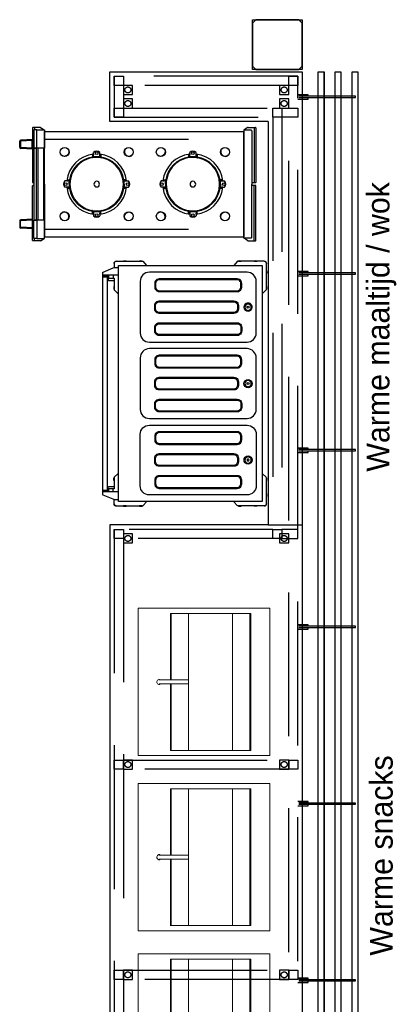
# Model space of a CAD drawing. Header units: millimetres. Extents: x -110 to 230337154, y -20 to 1103899040.
# Tile 39 of 58: x 115183868 to 115185549, y 551931126 to 551935472. Entities that reach past the tile are written whole.
import ezdxf

# ---------------------------------------------------------------- set-up
doc = ezdxf.new("R2010")
doc.units = ezdxf.units.MM
doc.header["$LTSCALE"] = 50
doc.linetypes.add('DASHED', pattern=[19.05, 12.7, -6.35])
doc.layers.get('0').update_dxf_attribs({"lineweight": 5})
for name, color, linetype in [('2D APPARATUUR', 7, 'Continuous'), ('2D APPARATUUR BOVENBOUW WARM', 1, 'Continuous'), ('2D APPARATUUR ONDERBOUW', 40, 'DASHED'), ('ONDERLEGGER BOUWKUNDIG', 7, 'Continuous'), ('ONDERLEGGER Text', 7, 'Continuous')]:
    doc.layers.add(name, color=color, linetype=linetype)
doc.styles.add('HTC', font='GOTHIC.TTF', dxfattribs={"height": 150})

# ---------------------------------------------------------------- blocks, each defined once
blk = doc.blocks.new('WHPL 21 GN M')
at = {"layer": '2D APPARATUUR BOVENBOUW WARM', "color": 251, "lineweight": 18, "true_color": 0x636466}
blk.add_lwpolyline([(644, -110.9), (644, -692.1), (-6.9, -692.1), (-6.9, -110.9)], close=True, dxfattribs=at)
for points in [[(616.4, -550.5), (620.8, -550.5), (620.8, -195.6), (16.4, -195.6), (16.4, -550.5), (309.5, -550.5)], [(16.4, -199.8), (620.8, -199.8)], [(16.4, -276), (620.8, -276)], [(621.2, -470.1), (16.4, -470.1)], [(309.5, -600.2), (309.5, -470.1)], [(327.5, -470.1), (327.5, -600.2)], [(616.4, -470.1), (620.8, -470.1)], [(621.2, -546.3), (327.5, -546.3)], [(327.5, -550.5), (621.2, -550.5)], [(616.4, -546.3), (620.8, -546.3)], [(327.5, -593.9), (329.6, -598.1), (329.6, -601.3), (326.4, -607.6), (321.1, -610.8), (316.9, -610.8), (310.5, -607.6), (307.4, -601.3), (307.4, -598.1), (309.5, -593.9)]]:
    blk.add_lwpolyline(points, dxfattribs=at)
at = {"layer": '2D APPARATUUR BOVENBOUW WARM', "lineweight": 18}
blk.add_lwpolyline([(309.5, -546.3), (16.4, -546.3)], dxfattribs=at)
blk = doc.blocks.new('DFR 2 X 240 ONVERWARMD')
at = {"layer": '2D APPARATUUR', "color": 251, "true_color": 0x636466}
for p, q in [((34.3, 1), (2, 1)), ((8.1, 1), (8.1, -243)), ((35.4, 0.7), (52.1, -9.9)), ((950.6, 0.7), (935.6, -8.9)), ((951.7, 1), (984, 1)), ((977.9, 1), (977.9, -8.9)), ((0, -1), (0, -241)), ((18, -13), (18, -249)), ((18, -24.5), (18, -242)), ((20, -11), (51, -11)), ((53, -11.6), (53, -20.5)), ((53, -13), (53, -249)), ((933, -16), (53, -16)), ((53, -249), (53, -16)), ((933, -11.6), (933, -20.5)), ((933, -249), (933, -16)), ((986, -1), (986, -241)), ((986, -51.4), (1038.3, -54.6)), ((987.9, -94.2), (987.9, -51.6)), ((987.9, -55.6), (1038.1, -58.6)), ((1039, -59.6), (1039, -86.2)), ((1043, -86.2), (1043, -59.6)), ((259, -117.4), (259, -129)), ((259, -129), (259, -132.5)), ((260.5, -117.2), (260.5, -128.8)), ((260.5, -128.8), (260.5, -132.3)), ((262.5, -116.9), (262.5, -120.3)), ((264, -120.3), (262.5, -120.3)), ((263, -127.8), (263, -128.5)), ((278, -127.8), (263, -127.8)), ((263, -128.5), (263, -132)), ((264, -128.1), (264, -108.8)), ((264, -116.6), (264, -120.3)), ((264, -116.6), (264, -120.3)), ((292, -128.1), (264, -128.1)), ((278, -127.8), (293, -127.8)), ((292, -128.1), (292, -108.8)), ((292, -116.6), (292, -120.3)), ((292, -116.6), (292, -120.3)), ((292, -120.3), (293.5, -120.3)), ((293, -127.8), (293, -128.5)), ((293, -128.5), (293, -132)), ((293.5, -116.9), (293.5, -120.3)), ((295.5, -117.2), (295.5, -128.8)), ((295.5, -128.8), (295.5, -132.3)), ((297, -117.4), (297, -129)), ((297, -129), (297, -132.5)), ((684, -117.4), (684, -129)), ((684, -129), (684, -132.5)), ((685.5, -117.2), (685.5, -128.8)), ((685.5, -128.8), (685.5, -132.3)), ((687.5, -116.9), (687.5, -120.3)), ((689, -120.3), (687.5, -120.3)), ((688, -127.8), (688, -128.5)), ((703, -127.8), (688, -127.8)), ((688, -128.5), (688, -132)), ((689, -128.1), (689, -108.8)), ((689, -116.6), (689, -120.3)), ((689, -116.6), (689, -120.3)), ((717, -128.1), (689, -128.1)), ((703, -127.8), (718, -127.8)), ((717, -128.1), (717, -108.8)), ((717, -116.6), (717, -120.3)), ((717, -116.6), (717, -120.3)), ((717, -120.3), (718.5, -120.3)), ((718, -127.8), (718, -128.5)), ((718, -128.5), (718, -132)), ((718.5, -116.9), (718.5, -120.3)), ((720.5, -117.2), (720.5, -128.8)), ((720.5, -128.8), (720.5, -132.3)), ((722, -117.4), (722, -129)), ((722, -129), (722, -132.5)), ((933, -90), (980.9, -90)), ((938, -408), (938, -90)), ((963, -408), (963, -90)), ((969.9, -408), (969.9, -90)), ((980.9, -408), (980.9, -90)), ((986, -94.3), (1038.3, -91.2)), ((987.9, -90.2), (1038.1, -87.2)), ((254.8, -131.8), (254.8, -133.3)), ((257.8, -131.8), (254.8, -131.8)), ((257.8, -131.8), (257.8, -132.7)), ((259, -132.3), (257.8, -132.3)), ((261.5, -131), (260.5, -131)), ((261.5, -131), (261.5, -132.2)), ((294.5, -131), (294.5, -132.2)), ((294.5, -131), (295.5, -131)), ((297, -132.3), (298.2, -132.3)), ((298.2, -131.8), (298.2, -132.7)), ((298.2, -131.8), (301.2, -131.8)), ((301.2, -131.8), (301.2, -133.3)), ((682.8, -131.8), (679.8, -131.8)), ((679.8, -131.8), (679.8, -133.3)), ((682.8, -131.8), (682.8, -132.7)), ((684, -132.3), (682.8, -132.3)), ((686.5, -131), (685.5, -131)), ((686.5, -131), (686.5, -132.2)), ((719.5, -131), (719.5, -132.2)), ((719.5, -131), (720.5, -131)), ((722, -132.3), (723.2, -132.3)), ((723.2, -131.8), (726.2, -131.8)), ((723.2, -131.8), (723.2, -132.7)), ((726.2, -131.8), (726.2, -133.3)), ((0, -497), (0, -257)), ((2, -243), (17, -243)), ((2, -255), (17, -255)), ((8.1, -499), (8.1, -255)), ((18, -485), (18, -249)), ((18, -473.5), (18, -256)), ((53, -485), (53, -249)), ((53, -249), (53, -482)), ((157.1, -235), (137.8, -235)), ((145.6, -235), (149.2, -235)), ((145.9, -233.5), (149.2, -233.5)), ((146.2, -231.5), (157.8, -231.5)), ((146.4, -230), (158, -230)), ((149.2, -235), (149.2, -233.5)), ((156.7, -234), (157.5, -234)), ((156.7, -249), (156.7, -234)), ((156.7, -249), (156.7, -264)), ((157.1, -235), (157.1, -263)), ((157.5, -234), (161, -234)), ((157.8, -231.5), (161.3, -231.5)), ((158, -230), (161.5, -230)), ((160, -232.5), (160, -231.5)), ((160, -232.5), (161.2, -232.5)), ((160.7, -225.8), (162.3, -225.8)), ((160.7, -228.8), (160.7, -225.8)), ((160.7, -228.8), (161.7, -228.8)), ((161.2, -230), (161.2, -228.8)), ((395.2, -225.8), (393.7, -225.8)), ((395.2, -228.8), (394.3, -228.8)), ((398, -230), (394.5, -230)), ((394.7, -230), (394.7, -228.8)), ((398.2, -231.5), (394.7, -231.5)), ((396, -232.5), (394.8, -232.5)), ((398.5, -234), (395, -234)), ((395.2, -228.8), (395.2, -225.8)), ((396, -232.5), (396, -231.5)), ((409.6, -230), (398, -230)), ((409.8, -231.5), (398.2, -231.5)), ((399.2, -234), (398.5, -234)), ((398.9, -235), (418.2, -235)), ((398.9, -263), (398.9, -235)), ((399.2, -249), (399.2, -234)), ((399.2, -249), (399.2, -264)), ((406.7, -235), (406.7, -233.5)), ((410.1, -233.5), (406.7, -233.5)), ((410.4, -235), (406.7, -235)), ((410.4, -235), (406.7, -235)), ((582.1, -235), (562.8, -235)), ((570.6, -235), (574.2, -235)), ((570.9, -233.5), (574.2, -233.5)), ((571.2, -231.5), (582.8, -231.5)), ((571.4, -230), (583, -230)), ((574.2, -235), (574.2, -233.5)), ((581.7, -234), (582.5, -234)), ((581.7, -249), (581.7, -234)), ((581.7, -249), (581.7, -264)), ((582.1, -235), (582.1, -263)), ((582.5, -234), (586, -234)), ((582.8, -231.5), (586.3, -231.5)), ((583, -230), (586.5, -230)), ((585, -232.5), (585, -231.5)), ((585, -232.5), (586.2, -232.5)), ((585.7, -228.8), (585.7, -225.8)), ((585.7, -225.8), (587.3, -225.8)), ((585.7, -228.8), (586.7, -228.8)), ((586.2, -230), (586.2, -228.8)), ((820.2, -225.8), (818.7, -225.8)), ((820.2, -228.8), (819.3, -228.8)), ((823, -230), (819.5, -230)), ((819.7, -230), (819.7, -228.8)), ((823.2, -231.5), (819.7, -231.5)), ((821, -232.5), (819.8, -232.5)), ((823.5, -234), (820, -234)), ((820.2, -228.8), (820.2, -225.8)), ((821, -232.5), (821, -231.5)), ((834.6, -230), (823, -230)), ((834.8, -231.5), (823.2, -231.5)), ((824.2, -234), (823.5, -234)), ((823.9, -235), (843.2, -235)), ((823.9, -263), (823.9, -235)), ((824.2, -249), (824.2, -234)), ((824.2, -249), (824.2, -264)), ((835.1, -233.5), (831.7, -233.5)), ((831.7, -235), (831.7, -233.5)), ((835.4, -235), (831.7, -235)), ((835.4, -235), (831.7, -235)), ((933, -249), (933, -482)), ((984, -243), (980.9, -243)), ((984, -255), (980.9, -255)), ((986, -497), (986, -257)), ((157.1, -263), (137.8, -263)), ((145.6, -263), (149.2, -263)), ((145.9, -264.5), (149.2, -264.5)), ((146.2, -266.5), (157.8, -266.5)), ((146.4, -268), (158, -268)), ((149.2, -263), (149.2, -264.5)), ((156.7, -264), (157.5, -264)), ((157.5, -264), (161, -264)), ((157.8, -266.5), (161.3, -266.5)), ((158, -268), (161.5, -268)), ((160, -265.5), (161.2, -265.5)), ((160, -265.5), (160, -266.5)), ((160.7, -269.2), (160.7, -272.2)), ((160.7, -269.2), (161.7, -269.2)), ((160.7, -272.2), (162.3, -272.2)), ((161.2, -268), (161.2, -269.2)), ((395.2, -272.2), (393.7, -272.2)), ((395.2, -269.2), (394.3, -269.2)), ((398, -268), (394.5, -268)), ((398.2, -266.5), (394.7, -266.5)), ((394.7, -268), (394.7, -269.2)), ((396, -265.5), (394.8, -265.5)), ((398.5, -264), (395, -264)), ((395.2, -269.2), (395.2, -272.2)), ((396, -265.5), (396, -266.5)), ((409.6, -268), (398, -268)), ((409.8, -266.5), (398.2, -266.5)), ((399.2, -264), (398.5, -264)), ((398.9, -263), (418.2, -263)), ((410.4, -263), (406.7, -263)), ((410.4, -263), (406.7, -263)), ((406.7, -263), (406.7, -264.5)), ((410.1, -264.5), (406.7, -264.5)), ((582.1, -263), (562.8, -263)), ((570.6, -263), (574.2, -263)), ((570.9, -264.5), (574.2, -264.5)), ((571.2, -266.5), (582.8, -266.5)), ((571.4, -268), (583, -268)), ((574.2, -263), (574.2, -264.5)), ((581.7, -264), (582.5, -264)), ((582.5, -264), (586, -264)), ((582.8, -266.5), (586.3, -266.5)), ((583, -268), (586.5, -268)), ((585, -265.5), (586.2, -265.5)), ((585, -265.5), (585, -266.5)), ((585.7, -269.2), (586.7, -269.2)), ((585.7, -269.2), (585.7, -272.2)), ((585.7, -272.2), (587.3, -272.2)), ((586.2, -268), (586.2, -269.2)), ((820.2, -272.2), (818.7, -272.2)), ((820.2, -269.2), (819.3, -269.2)), ((823, -268), (819.5, -268)), ((823.2, -266.5), (819.7, -266.5)), ((819.7, -268), (819.7, -269.2)), ((821, -265.5), (819.8, -265.5)), ((823.5, -264), (820, -264)), ((820.2, -269.2), (820.2, -272.2)), ((821, -265.5), (821, -266.5)), ((834.6, -268), (823, -268)), ((834.8, -266.5), (823.2, -266.5)), ((824.2, -264), (823.5, -264)), ((823.9, -263), (843.2, -263)), ((831.7, -263), (831.7, -264.5)), ((835.4, -263), (831.7, -263)), ((835.4, -263), (831.7, -263)), ((835.1, -264.5), (831.7, -264.5)), ((254.8, -366.3), (254.8, -364.7)), ((257.8, -366.3), (254.8, -366.3)), ((257.8, -366.3), (257.8, -365.3)), ((259, -365.8), (257.8, -365.8)), ((259, -369), (259, -365.5)), ((259, -380.6), (259, -369)), ((260.5, -369.2), (260.5, -365.7)), ((261.5, -367), (260.5, -367)), ((260.5, -380.8), (260.5, -369.2)), ((261.5, -367), (261.5, -365.8)), ((264, -377.8), (262.5, -377.8)), ((262.5, -381.1), (262.5, -377.8)), ((263, -369.5), (263, -366)), ((263, -370.3), (263, -369.5)), ((278, -370.3), (263, -370.3)), ((264, -369.9), (264, -389.2)), ((264, -369.9), (292, -369.9)), ((264, -381.4), (264, -377.8)), ((264, -381.4), (264, -377.8)), ((278, -370.3), (293, -370.3)), ((292, -369.9), (292, -389.2)), ((292, -381.4), (292, -377.8)), ((292, -377.8), (293.5, -377.8)), ((292, -381.4), (292, -377.8)), ((293, -369.5), (293, -366)), ((293, -370.3), (293, -369.5)), ((293.5, -381.1), (293.5, -377.8)), ((294.5, -367), (294.5, -365.8)), ((294.5, -367), (295.5, -367)), ((295.5, -369.2), (295.5, -365.7)), ((295.5, -380.8), (295.5, -369.2)), ((297, -369), (297, -365.5)), ((297, -365.8), (298.2, -365.8)), ((297, -380.6), (297, -369)), ((298.2, -366.3), (298.2, -365.3)), ((298.2, -366.3), (301.2, -366.3)), ((301.2, -366.3), (301.2, -364.7)), ((679.8, -366.3), (679.8, -364.7)), ((682.8, -366.3), (679.8, -366.3)), ((682.8, -366.3), (682.8, -365.3)), ((684, -365.8), (682.8, -365.8)), ((684, -369), (684, -365.5)), ((684, -380.6), (684, -369)), ((685.5, -369.2), (685.5, -365.7)), ((686.5, -367), (685.5, -367)), ((685.5, -380.8), (685.5, -369.2)), ((686.5, -367), (686.5, -365.8)), ((687.5, -381.1), (687.5, -377.8)), ((689, -377.8), (687.5, -377.8)), ((688, -369.5), (688, -366)), ((688, -370.3), (688, -369.5)), ((703, -370.3), (688, -370.3)), ((689, -369.9), (689, -389.2)), ((689, -369.9), (717, -369.9)), ((689, -381.4), (689, -377.8)), ((689, -381.4), (689, -377.8)), ((703, -370.3), (718, -370.3)), ((717, -369.9), (717, -389.2)), ((717, -381.4), (717, -377.8)), ((717, -377.8), (718.5, -377.8)), ((717, -381.4), (717, -377.8)), ((718, -369.5), (718, -366)), ((718, -370.3), (718, -369.5)), ((718.5, -381.1), (718.5, -377.8)), ((719.5, -367), (719.5, -365.8)), ((719.5, -367), (720.5, -367)), ((720.5, -369.2), (720.5, -365.7)), ((720.5, -380.8), (720.5, -369.2)), ((722, -369), (722, -365.5)), ((722, -365.8), (723.2, -365.8)), ((722, -380.6), (722, -369)), ((723.2, -366.3), (723.2, -365.3)), ((723.2, -366.3), (726.2, -366.3)), ((726.2, -366.3), (726.2, -364.7)), ((933, -408), (980.9, -408)), ((986, -403.7), (1038.3, -406.8)), ((987.9, -403.8), (987.9, -446.4)), ((987.9, -407.8), (1038.1, -410.8)), ((1039, -438.4), (1039, -411.8)), ((1043, -411.8), (1043, -438.4)), ((53, -486.4), (53, -477.5)), ((986, -446.6), (1038.3, -443.4)), ((987.9, -442.4), (1038.1, -439.4)), ((34.3, -499), (2, -499)), ((20, -487), (51, -487)), ((35.4, -498.7), (52.1, -488.1)), ((933, -482), (53, -482)), ((950.6, -498.7), (935.6, -489.2)), ((951.7, -499), (984, -499)), ((977.9, -499), (977.9, -489.2))]:
    blk.add_line(p, q, dxfattribs=at)
for points in [[(968, -8.9), (933, -8.9), (933, -90), (968, -90)], [(968, -489.2), (933, -489.2), (933, -408), (968, -408)]]:
    blk.add_lwpolyline(points, close=True, dxfattribs=at)
for points in [[(968, -8.9), (980.9, -8.9), (980.9, -90), (968, -90)], [(968, -489.2), (980.9, -489.2), (980.9, -408), (968, -408)]]:
    blk.add_lwpolyline(points, dxfattribs=at)
for points in [[(150.5, -93.2, -0.110196), (154.1, -99, -0.102594), (155.2, -106.2, -0.093403), (153.4, -113.4, -0.087802), (148.8, -119.8, -0.087802), (142.4, -124.4, -0.093403), (135.2, -126.2, -0.102594), (128, -125.1, -0.110196), (122.2, -121.5, -0.110196)], [(405.5, -93.2, 0.110196), (401.9, -99, 0.102594), (400.8, -106.2, 0.093403), (402.6, -113.4, 0.087802), (407.2, -119.8, 0.087802), (413.6, -124.4, 0.093403), (420.8, -126.2, 0.102594), (428, -125.1, 0.110196), (433.8, -121.5, 0.110196)], [(575.5, -93.2, -0.110196), (579.1, -99, -0.102594), (580.2, -106.2, -0.093403), (578.4, -113.4, -0.087802), (573.8, -119.8, -0.087802), (567.4, -124.4, -0.093403), (560.2, -126.2, -0.102594), (553, -125.1, -0.110196), (547.2, -121.5, -0.110196)], [(830.5, -93.2, 0.110196), (826.9, -99, 0.102594), (825.8, -106.2, 0.093403), (827.6, -113.4, 0.087802), (832.2, -119.8, 0.087802), (838.6, -124.4, 0.093403), (845.8, -126.2, 0.102594), (853, -125.1, 0.110196), (858.8, -121.5, 0.110196)], [(150.5, -404.8, 0.110196), (154.1, -399, 0.102594), (155.2, -391.8, 0.093403), (153.4, -384.6, 0.087802), (148.8, -378.2, 0.087802), (142.4, -373.6, 0.093403), (135.2, -371.8, 0.102594), (128, -372.9, 0.110196), (122.2, -376.5, 0.110196)], [(405.5, -404.8, -0.110196), (401.9, -399, -0.102594), (400.8, -391.8, -0.093403), (402.6, -384.6, -0.087802), (407.2, -378.2, -0.087802), (413.6, -373.6, -0.093403), (420.8, -371.8, -0.102594), (428, -372.9, -0.110196), (433.8, -376.5, -0.110196)], [(575.5, -404.8, 0.110196), (579.1, -399, 0.102594), (580.2, -391.8, 0.093403), (578.4, -384.6, 0.087802), (573.8, -378.2, 0.087802), (567.4, -373.6, 0.093403), (560.2, -371.8, 0.102594), (553, -372.9, 0.110196), (547.2, -376.5, 0.110196)], [(830.5, -404.8, -0.110196), (826.9, -399, -0.102594), (825.8, -391.8, -0.093403), (827.6, -384.6, -0.087802), (832.2, -378.2, -0.087802), (838.6, -373.6, -0.093403), (845.8, -371.8, -0.102594), (853, -372.9, -0.110196), (858.8, -376.5, -0.110196)]]:
    blk.add_lwpolyline(points, format="xyb", dxfattribs=at)
for centre, radius in [((136.4, -107.4), 20), ((278, -112.1), 6), ((419.6, -107.4), 20), ((561.4, -107.4), 20), ((703, -112.1), 6), ((844.6, -107.4), 20), ((141.1, -249), 6), ((414.9, -249), 6), ((566.1, -249), 6), ((839.9, -249), 6), ((136.4, -390.6), 20), ((278, -385.9), 6), ((419.6, -390.6), 20), ((561.4, -390.6), 20), ((703, -385.9), 6), ((844.6, -390.6), 20)]:
    blk.add_circle(centre, radius, dxfattribs=at)
for centre, radius, start, end in [((2, -1), 2, 90, 180), ((34.3, -1), 2, 57.5645, 90), ((951.7, -1), 2, 90, 122.4355), ((984, -1), 2, 0, 90), ((20, -13), 2, 90, 180), ((51, -13), 2, 0, 90), ((51, -11.6), 2, 0, 57.5645), ((1038, -59.6), 1, 0, 86.5448), ((1038, -86.2), 1, 273.4552, 0), ((1038, -59.6), 5, 0, 86.5448), ((1038, -86.2), 5, 273.4552, 0), ((278, -249), 133, 96.0423, 173.9577), ((278, -249), 121.2, 99.0155, 170.9845), ((278, -249), 121.2, 97.1063, 98.2985), ((278, -123.1), 20, 45.573, 134.427), ((278, -249), 133, 6.0423, 83.9577), ((278, -249), 121.2, 81.7015, 82.8937), ((278, -249), 121.2, 81.7015, 82.8937), ((278, -249), 121.2, 9.0155, 80.9845), ((703, -249), 133, 96.0423, 173.9577), ((703, -249), 121.2, 99.0155, 170.9845), ((703, -249), 121.2, 97.1063, 98.2985), ((703, -123.1), 20, 45.573, 134.427), ((703, -249), 133, 6.0423, 83.9577), ((703, -249), 121.2, 81.7015, 82.8937), ((703, -249), 121.2, 81.7015, 82.8937), ((703, -249), 121.2, 9.0155, 80.9845), ((278, -249), 118, 90, 180), ((278, -249), 119.2, 101.2184, 168.7816), ((270, -136.8), 16, 161.8194, 167.9084), ((278, -249), 119.2, 99.168, 100.5083), ((278, -249), 119.2, 97.2262, 98.3032), ((278, -249), 118, 0, 90), ((278, -249), 119.2, 81.6968, 82.7738), ((278, -249), 119.2, 81.6968, 82.7738), ((278, -249), 119.2, 79.4917, 80.832), ((278, -249), 119.2, 79.4917, 80.832), ((278, -249), 119.2, 79.4917, 80.832), ((286, -136.8), 16, 12.0916, 18.1806), ((278, -249), 119.2, 11.2184, 78.7816), ((703, -249), 118, 90, 180), ((703, -249), 119.2, 101.2184, 168.7816), ((695, -136.8), 16, 161.8194, 167.9084), ((703, -249), 119.2, 99.168, 100.5083), ((703, -249), 119.2, 97.2262, 98.3032), ((703, -249), 118, 0, 90), ((703, -249), 119.2, 81.6968, 82.7738), ((703, -249), 119.2, 81.6968, 82.7738), ((703, -249), 119.2, 79.4917, 80.832), ((703, -249), 119.2, 79.4917, 80.832), ((703, -249), 119.2, 79.4917, 80.832), ((711, -136.8), 16, 12.0916, 18.1806), ((703, -249), 119.2, 11.2184, 78.7816), ((2, -241), 2, 180, 270), ((2, -257), 2, 90, 180), ((17, -242), 1, 270, 0), ((17, -256), 1, 0, 90), ((152.1, -249), 20, 135.573, 224.427), ((278, -249), 121.2, 171.7015, 172.8937), ((278, -249), 121.2, 171.7015, 172.8937), ((278, -249), 119.2, 171.6968, 172.7738), ((278, -249), 119.2, 171.6968, 172.7738), ((278, -249), 118, 180, 270), ((278, -249), 119.2, 169.4917, 170.832), ((278, -249), 119.2, 169.4917, 170.832), ((278, -249), 119.2, 169.4917, 170.832), ((165.7, -241), 16, 102.0916, 108.1806), ((278, -249), 12.5, 90, 180), ((278, -249), 12.5, 180, 270), ((278, -249), 12.5, 0, 90), ((278, -249), 118, 270, 0), ((278, -249), 12.5, 270, 0), ((390.2, -241), 16, 71.8194, 77.9084), ((278, -249), 119.2, 9.168, 10.5083), ((278, -249), 119.2, 7.2262, 8.3032), ((278, -249), 121.2, 7.1063, 8.2985), ((403.9, -249), 20, 315.573, 44.427), ((577.1, -249), 20, 135.573, 224.427), ((703, -249), 121.2, 171.7015, 172.8937), ((703, -249), 121.2, 171.7015, 172.8937), ((703, -249), 119.2, 171.6968, 172.7738), ((703, -249), 119.2, 171.6968, 172.7738), ((703, -249), 118, 180, 270), ((703, -249), 119.2, 169.4917, 170.832), ((703, -249), 119.2, 169.4917, 170.832), ((703, -249), 119.2, 169.4917, 170.832), ((590.7, -241), 16, 102.0916, 108.1806), ((703, -249), 12.5, 90, 180), ((703, -249), 12.5, 180, 270), ((703, -249), 12.5, 0, 90), ((703, -249), 118, 270, 0), ((703, -249), 12.5, 270, 0), ((815.2, -241), 16, 71.8194, 77.9084), ((703, -249), 119.2, 9.168, 10.5083), ((703, -249), 119.2, 7.2262, 8.3032), ((703, -249), 121.2, 7.1063, 8.2985), ((828.9, -249), 20, 315.573, 44.427), ((984, -241), 2, 270, 0), ((984, -257), 2, 0, 90), ((278, -249), 133, 186.0423, 263.9577), ((278, -249), 121.2, 187.1063, 188.2985), ((278, -249), 121.2, 189.0155, 260.9845), ((278, -249), 119.2, 187.2262, 188.3032), ((278, -249), 119.2, 189.168, 190.5083), ((165.7, -257), 16, 251.8194, 257.9084), ((278, -249), 119.2, 191.2184, 258.7816), ((278, -249), 133, 276.0423, 353.9577), ((278, -249), 121.2, 279.0155, 350.9845), ((278, -249), 119.2, 281.2184, 348.7816), ((390.2, -257), 16, 282.0916, 288.1806), ((278, -249), 119.2, 349.4917, 350.832), ((278, -249), 119.2, 349.4917, 350.832), ((278, -249), 119.2, 349.4917, 350.832), ((278, -249), 119.2, 351.6968, 352.7738), ((278, -249), 119.2, 351.6968, 352.7738), ((278, -249), 121.2, 351.7015, 352.8937), ((278, -249), 121.2, 351.7015, 352.8937), ((703, -249), 133, 186.0423, 263.9577), ((703, -249), 121.2, 187.1063, 188.2985), ((703, -249), 121.2, 189.0155, 260.9845), ((703, -249), 119.2, 187.2262, 188.3032), ((703, -249), 119.2, 189.168, 190.5083), ((590.7, -257), 16, 251.8194, 257.9084), ((703, -249), 119.2, 191.2184, 258.7816), ((703, -249), 133, 276.0423, 353.9577), ((703, -249), 121.2, 279.0155, 350.9845), ((703, -249), 119.2, 281.2184, 348.7816), ((815.2, -257), 16, 282.0916, 288.1806), ((703, -249), 119.2, 349.4917, 350.832), ((703, -249), 119.2, 349.4917, 350.832), ((703, -249), 119.2, 349.4917, 350.832), ((703, -249), 119.2, 351.6968, 352.7738), ((703, -249), 119.2, 351.6968, 352.7738), ((703, -249), 121.2, 351.7015, 352.8937), ((703, -249), 121.2, 351.7015, 352.8937), ((270, -361.3), 16, 192.0916, 198.1806), ((278, -249), 119.2, 259.4917, 260.832), ((278, -249), 119.2, 259.4917, 260.832), ((278, -249), 119.2, 259.4917, 260.832), ((278, -249), 121.2, 261.7015, 262.8937), ((278, -249), 121.2, 261.7015, 262.8937), ((278, -249), 119.2, 261.6968, 262.7738), ((278, -249), 119.2, 261.6968, 262.7738), ((278, -374.9), 20, 225.573, 314.427), ((278, -249), 119.2, 277.2262, 278.3032), ((278, -249), 121.2, 277.1063, 278.2985), ((278, -249), 119.2, 279.168, 280.5083), ((286, -361.3), 16, 341.8194, 347.9084), ((695, -361.3), 16, 192.0916, 198.1806), ((703, -249), 119.2, 259.4917, 260.832), ((703, -249), 119.2, 259.4917, 260.832), ((703, -249), 119.2, 259.4917, 260.832), ((703, -249), 121.2, 261.7015, 262.8937), ((703, -249), 121.2, 261.7015, 262.8937), ((703, -249), 119.2, 261.6968, 262.7738), ((703, -249), 119.2, 261.6968, 262.7738), ((703, -374.9), 20, 225.573, 314.427), ((703, -249), 119.2, 277.2262, 278.3032), ((703, -249), 121.2, 277.1063, 278.2985), ((703, -249), 119.2, 279.168, 280.5083), ((711, -361.3), 16, 341.8194, 347.9084), ((1038, -411.8), 1, 0, 86.5448), ((1038, -411.8), 5, 0, 86.5448), ((1038, -438.4), 1, 273.4552, 0), ((1038, -438.4), 5, 273.4552, 0), ((2, -497), 2, 180, 270), ((20, -485), 2, 180, 270), ((34.3, -497), 2, 270, 302.4355), ((51, -485), 2, 270, 0), ((51, -486.4), 2, 302.4355, 0), ((951.7, -497), 2, 237.5645, 270), ((984, -497), 2, 270, 0)]:
    blk.add_arc(centre, radius, start, end, dxfattribs=at)
at = {"layer": '2D APPARATUUR ONDERBOUW', "color": 251, "true_color": 0x636466}
for p, q in [((933, -51), (53, -51)), ((933, -447), (53, -447))]:
    blk.add_line(p, q, dxfattribs=at)
blk = doc.blocks.new('A$Cc8fced64')
at = {"layer": '2D APPARATUUR', "color": 251, "true_color": 0x636466}
for points in [[(1.2, 712.7), (2, 716.7), (4.4, 719.8), (7.5, 721.8), (11.5, 722.6), (7.5, 721.8), (4.4, 719.8), (2, 716.7)], [(1062.7, 69), (20.2, 69), (20.2, 421.8), (20.2, 703.6), (1062.7, 703.6), (1062.7, 421.8)], [(55.2, 722.6), (43.6, 722.6), (43.6, 723.4), (49.2, 724.2), (55.2, 723.4)], [(113.5, 722.6), (125, 722.6), (125, 723.4), (119.4, 724.2), (113.5, 723.4)], [(969.4, 722.6), (969.4, 723.4), (963.9, 724.2), (957.9, 723.4), (957.9, 722.6)], [(1028.2, 722.6), (1039.7, 722.6), (1039.7, 723.4), (1033.7, 724.2), (1028.2, 723.4)], [(1.2, 680.6), (0.8, 680.6), (0, 674.6), (0.8, 669.1), (1.2, 669.1)], [(204.4, 165.9), (318.3, 165.9), (326.2, 166.7), (333.7, 168.7), (340.5, 172.6), (346.4, 177.4), (351.6, 183.7), (355.2, 190.5), (357.5, 198), (358.3, 206), (358.3, 638.1), (357.5, 645.6), (355.2, 653.2), (351.6, 660.3), (346.4, 666.3), (340.5, 671), (333.7, 675), (326.2, 677), (318.3, 677.8), (204.4, 677.8), (90.1, 677.8), (82.5, 677), (75, 675), (67.9, 671), (61.9, 666.3), (56.7, 660.3), (53.2, 653.2), (50.8, 645.6), (50, 638.1), (50, 206), (50.8, 198), (53.2, 190.5), (56.7, 183.7), (61.9, 177.4), (67.9, 172.6), (75, 168.7), (82.5, 166.7), (90.1, 165.9)], [(541.7, 165.9), (655.6, 165.9), (663.5, 166.7), (671, 168.7), (677.8, 172.6), (684.1, 177.4), (688.9, 183.7), (692.5, 190.5), (694.8, 198), (695.6, 206), (695.6, 638.1), (694.8, 645.6), (692.5, 653.2), (688.9, 660.3), (684.1, 666.3), (677.8, 671), (671, 675), (663.5, 677), (655.6, 677.8), (541.7, 677.8), (427.4, 677.8), (419.8, 677), (412.3, 675), (405.2, 671), (399.2, 666.3), (394, 660.3), (390.5, 653.2), (388.1, 645.6), (387.3, 638.1), (387.3, 206), (388.1, 198), (390.5, 190.5), (394, 183.7), (399.2, 177.4), (405.2, 172.6), (412.3, 168.7), (419.8, 166.7), (427.4, 165.9)], [(879, 677.8), (992.9, 677.8), (1000.8, 677), (1008.3, 675), (1015.1, 671), (1021.4, 666.3), (1026.2, 660.3), (1029.8, 653.2), (1032.1, 645.6), (1032.9, 638.1), (1032.9, 206), (1032.1, 198), (1029.8, 190.5), (1026.2, 183.7), (1021.4, 177.4), (1015.1, 172.6), (1008.3, 168.7), (1000.8, 166.7), (992.9, 165.9), (879, 165.9), (764.7, 165.9), (757.1, 166.7), (749.6, 168.7), (742.5, 172.6), (736.5, 177.4), (731.7, 183.7), (727.8, 190.5), (725.8, 198), (725, 206), (725, 638.1), (725.8, 645.6), (727.8, 653.2), (731.7, 660.3), (736.5, 666.3), (742.5, 671), (749.6, 675), (757.1, 677), (764.7, 677.8)], [(1081.7, 669.1), (1081.7, 680.6), (1082.1, 680.6), (1083.3, 674.6), (1082.1, 669.1)], [(1.2, 610.7), (0.8, 610.7), (0, 604.8), (0.8, 599.2), (1.2, 599.2)], [(79.4, 594.4), (79.4, 249.6), (80.2, 244.4), (82.1, 239.3), (85.3, 235.3), (89.3, 232.1), (94, 230.2), (99.2, 229.4), (115.5, 229.4), (120.6, 230.2), (125.4, 232.1), (129.4, 235.3), (132.5, 239.3), (134.5, 244.4), (135.3, 249.6), (135.3, 594.4), (134.5, 599.6), (132.5, 604.4), (129.4, 608.3), (125.4, 611.5), (120.6, 613.5), (115.5, 614.3), (99.2, 614.3), (94, 613.5), (89.3, 611.5), (85.3, 608.3), (82.1, 604.4), (80.2, 599.6)], [(83.3, 594.4), (83.3, 249.6), (84.1, 244.4), (86.5, 240.1), (90.1, 236.5), (94.4, 234.1), (99.2, 233.3), (115.5, 233.3), (120.2, 234.1), (124.6, 236.5), (128.2, 240.1), (130.6, 244.4), (131.3, 249.6), (131.3, 594.4), (130.6, 599.2), (128.2, 603.6), (124.6, 607.1), (120.2, 609.5), (115.5, 610.3), (99.2, 610.3), (94.4, 609.5), (90.1, 607.1), (86.5, 603.6), (84.1, 599.2)], [(329.4, 594.4), (329.4, 249.6), (328.6, 244.4), (326.6, 239.3), (323.4, 235.3), (319, 232.1), (314.3, 230.2), (309.1, 229.4), (293.3, 229.4), (288.1, 230.2), (283.3, 232.1), (279, 235.3), (275.8, 239.3), (273.8, 244.4), (273, 249.6), (273, 594.4), (273.8, 599.6), (275.8, 604.4), (279, 608.3), (283.3, 611.5), (288.1, 613.5), (293.3, 614.3), (309.1, 614.3), (314.3, 613.5), (319, 611.5), (323.4, 608.3), (326.6, 604.4), (328.6, 599.6)], [(325, 594.4), (325, 249.6), (324.2, 244.4), (322.2, 240.1), (318.7, 236.5), (314.3, 234.1), (309.1, 233.3), (293.3, 233.3), (288.1, 234.1), (283.7, 236.5), (280.2, 240.1), (278.2, 244.4), (277.4, 249.6), (277.4, 594.4), (278.2, 599.2), (280.2, 603.6), (283.7, 607.1), (288.1, 609.5), (293.3, 610.3), (309.1, 610.3), (314.3, 609.5), (318.7, 607.1), (322.2, 603.6), (324.2, 599.2)], [(416.7, 594.4), (416.7, 249.6), (417.5, 244.4), (419.4, 239.3), (422.6, 235.3), (426.6, 232.1), (431.3, 230.2), (436.5, 229.4), (452.8, 229.4), (457.9, 230.2), (462.7, 232.1), (466.7, 235.3), (469.8, 239.3), (471.8, 244.4), (472.6, 249.6), (472.6, 594.4), (471.8, 599.6), (469.8, 604.4), (466.7, 608.3), (462.7, 611.5), (457.9, 613.5), (452.8, 614.3), (436.5, 614.3), (431.3, 613.5), (426.6, 611.5), (422.6, 608.3), (419.4, 604.4), (417.5, 599.6)], [(420.6, 594.4), (420.6, 249.6), (421.4, 244.4), (423.8, 240.1), (427.4, 236.5), (431.7, 234.1), (436.5, 233.3), (452.8, 233.3), (457.5, 234.1), (461.9, 236.5), (465.5, 240.1), (467.9, 244.4), (468.7, 249.6), (468.7, 594.4), (467.9, 599.2), (465.5, 603.6), (461.9, 607.1), (457.5, 609.5), (452.8, 610.3), (436.5, 610.3), (431.7, 609.5), (427.4, 607.1), (423.8, 603.6), (421.4, 599.2)], [(666.7, 594.4), (666.7, 249.6), (665.9, 244.4), (663.9, 239.3), (660.7, 235.3), (656.3, 232.1), (651.6, 230.2), (646.4, 229.4), (630.6, 229.4), (625.4, 230.2), (620.6, 232.1), (616.3, 235.3), (613.1, 239.3), (611.1, 244.4), (610.7, 249.6), (610.7, 594.4), (611.1, 599.6), (613.1, 604.4), (616.3, 608.3), (620.6, 611.5), (625.4, 613.5), (630.6, 614.3), (646.4, 614.3), (651.6, 613.5), (656.3, 611.5), (660.7, 608.3), (663.9, 604.4), (665.9, 599.6)], [(662.7, 594.4), (662.7, 249.6), (661.9, 244.4), (659.5, 240.1), (656, 236.5), (651.6, 234.1), (646.4, 233.3), (630.6, 233.3), (625.4, 234.1), (621, 236.5), (617.5, 240.1), (615.5, 244.4), (614.7, 249.6), (614.7, 594.4), (615.5, 599.2), (617.5, 603.6), (621, 607.1), (625.4, 609.5), (630.6, 610.3), (646.4, 610.3), (651.6, 609.5), (656, 607.1), (659.5, 603.6), (661.9, 599.2)], [(809.9, 249.6), (809.9, 594.4), (809.1, 599.6), (807.1, 604.4), (804, 608.3), (800, 611.5), (795.2, 613.5), (790.1, 614.3), (773.8, 614.3), (768.7, 613.5), (763.9, 611.5), (759.9, 608.3), (756.7, 604.4), (754.8, 599.6), (754, 594.4), (754, 249.6), (754.8, 244.4), (756.7, 239.3), (759.9, 235.3), (763.9, 232.1), (768.7, 230.2), (773.8, 229.4), (790.1, 229.4), (795.2, 230.2), (800, 232.1), (804, 235.3), (807.1, 239.3), (809.1, 244.4)], [(806, 249.6), (806, 594.4), (805.2, 599.2), (802.8, 603.6), (799.2, 607.1), (794.8, 609.5), (790.1, 610.3), (773.8, 610.3), (769, 609.5), (764.7, 607.1), (761.1, 603.6), (758.7, 599.2), (757.9, 594.4), (757.9, 249.6), (758.7, 244.4), (761.1, 240.1), (764.7, 236.5), (769, 234.1), (773.8, 233.3), (790.1, 233.3), (794.8, 234.1), (799.2, 236.5), (802.8, 240.1), (805.2, 244.4)], [(883.3, 641.7), (882.9, 644.1), (881.3, 645.6), (879, 646.4), (876.6, 645.6), (875, 644.1), (874.6, 641.7), (875, 639.7), (876.6, 637.7), (879, 637.3), (881.3, 637.7), (882.9, 639.7)], [(967.9, 229.4), (983.7, 229.4), (988.9, 230.2), (994, 232.1), (998, 235.3), (1001.2, 239.3), (1003.2, 244.4), (1004, 249.6), (1004, 594.4), (1003.2, 599.6), (1001.2, 604.4), (998, 608.3), (994, 611.5), (988.9, 613.5), (983.7, 614.3), (967.9, 614.3), (962.7, 613.5), (957.9, 611.5), (953.6, 608.3), (950.4, 604.4), (948.4, 599.6), (948, 594.4), (948, 249.6), (948.4, 244.4), (950.4, 239.3), (953.6, 235.3), (957.9, 232.1), (962.7, 230.2)], [(952, 594.4), (952, 249.6), (952.8, 244.4), (954.8, 240.1), (958.3, 236.5), (963.1, 234.1), (967.9, 233.3), (983.7, 233.3), (988.9, 234.1), (993.3, 236.5), (996.8, 240.1), (999.2, 244.4), (1000, 249.6), (1000, 594.4), (999.2, 599.2), (996.8, 603.6), (993.3, 607.1), (988.9, 609.5), (983.7, 610.3), (967.9, 610.3), (963.1, 609.5), (958.3, 607.1), (954.8, 603.6), (952.8, 599.2)], [(1081.7, 610.7), (1081.7, 599.2), (1082.1, 599.2), (1083.3, 604.8), (1082.1, 610.7)], [(204.4, 599.2), (212.3, 599.2), (217.5, 598.4), (222.2, 596.4), (226.2, 593.3), (229.4, 589.3), (231.3, 584.5), (232.1, 579.4), (232.1, 249.6), (231.3, 244.4), (229.4, 239.3), (226.2, 235.3), (222.2, 232.1), (217.5, 230.2), (212.3, 229.4), (204.4, 229.4), (196.4, 229.4), (190.9, 230.2), (186.1, 232.1), (182.1, 235.3), (179, 239.3), (177, 244.4), (176.2, 249.6), (176.2, 579.4), (177, 584.5), (179, 589.3), (182.1, 593.3), (186.1, 596.4), (190.9, 598.4), (196.4, 599.2)], [(204.4, 595.2), (212.3, 595.2), (217.1, 594.4), (221.8, 592.1), (225, 588.5), (227.4, 584.1), (228.2, 579.4), (228.2, 249.6), (227.4, 244.4), (225, 240.1), (221.8, 236.5), (217.1, 234.1), (212.3, 233.3), (204.4, 233.3), (196.4, 233.3), (191.3, 234.1), (186.9, 236.5), (183.3, 240.1), (181, 244.4), (180.2, 249.6), (180.2, 579.4), (181, 584.1), (183.3, 588.5), (186.9, 592.1), (191.3, 594.4), (196.4, 595.2)], [(541.7, 599.2), (549.6, 599.2), (554.8, 598.4), (559.5, 596.4), (563.9, 593.3), (567.1, 589.3), (569, 584.5), (569.4, 579.4), (569.4, 249.6), (569, 244.4), (567.1, 239.3), (563.9, 235.3), (559.5, 232.1), (554.8, 230.2), (549.6, 229.4), (541.7, 229.4), (533.7, 229.4), (528.6, 230.2), (523.4, 232.1), (519.4, 235.3), (516.3, 239.3), (514.3, 244.4), (513.5, 249.6), (513.5, 579.4), (514.3, 584.5), (516.3, 589.3), (519.4, 593.3), (523.4, 596.4), (528.6, 598.4), (533.7, 599.2)], [(541.7, 595.2), (549.6, 595.2), (554.4, 594.4), (559.1, 592.1), (562.7, 588.5), (564.7, 584.1), (565.5, 579.4), (565.5, 249.6), (564.7, 244.4), (562.7, 240.1), (559.1, 236.5), (554.4, 234.1), (549.6, 233.3), (541.7, 233.3), (533.7, 233.3), (528.6, 234.1), (524.2, 236.5), (520.6, 240.1), (518.3, 244.4), (517.5, 249.6), (517.5, 579.4), (518.3, 584.1), (520.6, 588.5), (524.2, 592.1), (528.6, 594.4), (533.7, 595.2)], [(879, 599.2), (886.9, 599.2), (892.1, 598.4), (896.8, 596.4), (901.2, 593.3), (904.4, 589.3), (906.4, 584.5), (906.7, 579.4), (906.7, 249.6), (906.4, 244.4), (904.4, 239.3), (901.2, 235.3), (896.8, 232.1), (892.1, 230.2), (886.9, 229.4), (879, 229.4), (871, 229.4), (865.9, 230.2), (861.1, 232.1), (856.7, 235.3), (853.6, 239.3), (851.6, 244.4), (850.8, 249.6), (850.8, 579.4), (851.6, 584.5), (853.6, 589.3), (856.7, 593.3), (861.1, 596.4), (865.9, 598.4), (871, 599.2)], [(879, 595.2), (886.9, 595.2), (891.7, 594.4), (896.4, 592.1), (900, 588.5), (902, 584.1), (902.8, 579.4), (902.8, 249.6), (902, 244.4), (900, 240.1), (896.4, 236.5), (891.7, 234.1), (886.9, 233.3), (879, 233.3), (871, 233.3), (865.9, 234.1), (861.5, 236.5), (857.9, 240.1), (855.6, 244.4), (854.8, 249.6), (854.8, 579.4), (855.6, 584.1), (857.9, 588.5), (861.5, 592.1), (865.9, 594.4), (871, 595.2)], [(1.2, 162.3), (1.2, 173.8), (0.8, 173.8), (0, 167.9), (0.8, 162.3)], [(1081.7, 173.8), (1081.7, 162.3), (1082.1, 162.3), (1083.3, 167.9), (1082.1, 173.8)], [(1.2, 92.1), (0.8, 92.1), (0, 98), (0.8, 103.6), (1.2, 103.6)], [(1081.7, 92.1), (1082.1, 92.1), (1083.3, 98), (1082.1, 103.6), (1081.7, 103.6)], [(113.5, 50), (113.5, 49.6), (119.4, 48.4), (125, 49.6), (125, 50)], [(969.4, 50), (969.4, 49.6), (963.9, 48.4), (957.9, 49.6), (957.9, 50)], [(69.8, 19.8), (541.7, 19.8), (1013.5, 19.8), (1013.5, 0), (541.7, 0), (69.8, 0)]]:
    blk.add_lwpolyline(points, close=True, dxfattribs=at)
for points in [[(1.2, 712.7), (1.2, 598.4), (1.6, 596), (2.8, 594.4), (18.7, 580.6), (20.2, 579)], [(144.8, 703.6), (143.6, 705.6), (129.4, 721), (127.8, 722.2), (125.8, 722.6), (11.5, 722.6)], [(1071.8, 722.6), (1075.8, 721.8), (1079, 719.8), (1081, 716.7), (1081.7, 712.7), (1081, 716.7), (1079, 719.8), (1075.8, 721.8), (1071.8, 722.6), (957.1, 722.6), (955.2, 722.2), (953.6, 721), (939.7, 705.6), (938.1, 703.6)], [(1081.7, 712.7), (1081.7, 598.4), (1081.4, 596), (1080.2, 594.4), (1064.7, 580.6), (1062.7, 579)], [(1.2, 59.9), (2, 56.3), (4.4, 52.8), (7.5, 50.8), (11.5, 50), (7.5, 50.8), (4.4, 52.8), (2, 56.3), (1.2, 59.9), (1.2, 174.6), (1.6, 176.6), (2.8, 178.2), (18.7, 192.5), (20.2, 193.7)], [(1081.7, 59.9), (1081, 56.3), (1079, 52.8), (1075.8, 50.8), (1071.8, 50), (1075.8, 50.8), (1079, 52.8), (1081, 56.3), (1081.7, 59.9), (1081.7, 174.6), (1081.4, 176.6), (1080.2, 178.2), (1064.7, 192.5), (1062.7, 193.7)], [(11.5, 50), (30.2, 50)], [(69.4, 0), (69.4, 19.8), (69.4, 0), (52, 0), (50, 0.4), (49.2, 2), (31, 46.8), (29.4, 55.6), (29, 69)], [(63.5, 69), (63.5, 2)], [(63.5, 25.4), (66.3, 25.4), (76.2, 25.4), (76.2, 50), (125.8, 50), (127.8, 50.4), (129.4, 51.6), (143.6, 67.1), (144.8, 69)], [(63.5, 21.4), (71.4, 21.8), (79.4, 23), (86.9, 25.8), (86.9, 50)], [(63.5, 46), (66.3, 46), (76.2, 46)], [(938.1, 69), (939.7, 67.1), (953.6, 51.6), (955.2, 50.4), (957.1, 50), (1006.7, 50), (1006.7, 25.4), (1016.7, 25.4), (1019.8, 25.4)], [(1019.8, 21.4), (1011.9, 21.8), (1004, 23), (996.4, 25.8), (996.4, 50)], [(1019.8, 46), (1016.7, 46), (1006.7, 46)], [(1054.4, 69), (1054, 55.6), (1052, 46.8), (1034.1, 2), (1032.9, 0.4), (1031.4, 0), (1013.9, 0), (1013.9, 19.8), (1013.9, 0)], [(1019.8, 69), (1019.8, 2)], [(1071.8, 50), (1053.2, 50)], [(69.4, 19.8), (63.5, 19.8)], [(69.8, 19), (69.4, 19)], [(69.8, 1.2), (69.4, 1.2)], [(83.7, 24.6), (83.7, 19.8)], [(999.2, 24.6), (999.2, 19.8)], [(1013.5, 19), (1013.9, 19)], [(1013.5, 1.2), (1013.9, 1.2)], [(1013.9, 19.8), (1019.8, 19.8)]]:
    blk.add_lwpolyline(points, dxfattribs=at)
for points in [[(204.4, 623.8, 0.989071), (204.4, 659.9, 1.011049)], [(204.4, 628.2, 1.00396), (204.4, 655.6, 1.00396)], [(541.7, 628.2, 1.00396), (541.7, 655.6, 1.00396)], [(879, 655.6, 1.00396), (879, 628.2, 1.00396)]]:
    blk.add_lwpolyline(points, format="xyb", close=True, dxfattribs=at)
for centre, radius in [((541.8, 641.8), 18), ((878.8, 641.9), 18), ((204.2, 641.7), 4.54), ((541.5, 641.7), 4.54)]:
    blk.add_circle(centre, radius, dxfattribs=at)

msp = doc.modelspace()

# ---------------------------------------------------------------- linework, layer by layer
at = {"layer": '2D APPARATUUR'}
for p, q in [((115185186.5, 551935242), (115185212, 551935242)), ((115185186.6, 551927235.5), (115185186.6, 551935242)), ((115185212, 551935242), (115185212, 551927235.5)), ((115185261.6, 551935242), (115185286.8, 551935242)), ((115185261.7, 551927235.5), (115185261.7, 551935242)), ((115185286.8, 551935242), (115185286.8, 551927235.5)), ((115185336.5, 551935242), (115185361.7, 551935242)), ((115185336.6, 551927235.5), (115185336.6, 551935242)), ((115185361.7, 551935242), (115185361.7, 551927235.5)), ((115185142, 551935141), (115185096, 551935141)), ((115185101, 551935135.9), (115185142, 551935135.9)), ((115185351.8, 551935134.1), (115185102.6, 551935134.1)), ((115185142, 551935135.9), (115185142, 551935141)), ((115185351.8, 551935129), (115185351.8, 551935134.1)), ((115185096, 551935121.9), (115185142, 551935121.9)), ((115185142, 551935126.9), (115185101, 551935126.9)), ((115185102.6, 551935129), (115185351.8, 551935129)), ((115185142, 551935121.9), (115185142, 551935126.9)), ((115184966, 551935022), (115184966, 551933242)), ((115185141.7, 551934361), (115185095.6, 551934361)), ((115185100.7, 551934355.9), (115185141.7, 551934355.9)), ((115185351.5, 551934354.1), (115185102.3, 551934354.1)), ((115185102.3, 551934349.1), (115185351.5, 551934349.1)), ((115185141.7, 551934355.9), (115185141.7, 551934361)), ((115185351.5, 551934349.1), (115185351.5, 551934354.1)), ((115185095.6, 551934341.9), (115185141.7, 551934341.9)), ((115185141.7, 551934346.9), (115185100.7, 551934346.9)), ((115185141.7, 551934341.9), (115185141.7, 551934346.9)), ((115185141.7, 551933581), (115185095.6, 551933581)), ((115185100.7, 551933576), (115185141.7, 551933576)), ((115185141.7, 551933567), (115185100.7, 551933567)), ((115185351.5, 551933574.1), (115185102.3, 551933574.1)), ((115185102.3, 551933569.1), (115185351.5, 551933569.1)), ((115185141.7, 551933576), (115185141.7, 551933581)), ((115185141.7, 551933561.9), (115185141.7, 551933567)), ((115185351.5, 551933569.1), (115185351.5, 551933574.1)), ((115185095.6, 551933561.9), (115185141.7, 551933561.9)), ((115184966, 551933242), (115184266, 551933242)), ((115184266, 551933242), (115184266, 551930343)), ((115184966, 551933242), (115185116, 551933242)), ((115185141.7, 551932801), (115185095.6, 551932801)), ((115185100.7, 551932796), (115185141.7, 551932796)), ((115185141.7, 551932787), (115185100.7, 551932787)), ((115185351.5, 551932794.1), (115185102.3, 551932794.1)), ((115185102.3, 551932789.1), (115185351.5, 551932789.1)), ((115185141.7, 551932796), (115185141.7, 551932801)), ((115185141.7, 551932782), (115185141.7, 551932787)), ((115185351.5, 551932789.1), (115185351.5, 551932794.1)), ((115185095.6, 551932782), (115185141.7, 551932782)), ((115185142, 551932021), (115185096, 551932021)), ((115185096, 551932002), (115185142, 551932002)), ((115185101, 551932016), (115185142, 551932016)), ((115185142, 551932007), (115185101, 551932007)), ((115185351.8, 551932014.1), (115185102.6, 551932014.1)), ((115185102.6, 551932009.1), (115185351.8, 551932009.1)), ((115185142, 551932016), (115185142, 551932021)), ((115185142, 551932002), (115185142, 551932007)), ((115185351.8, 551932009.1), (115185351.8, 551932014.1)), ((115185142, 551931241), (115185096, 551931241)), ((115185096, 551931222), (115185142, 551931222)), ((115185101, 551931236), (115185142, 551931236)), ((115185142, 551931227), (115185101, 551931227)), ((115185351.8, 551931234.2), (115185102.6, 551931234.2)), ((115185102.6, 551931229.1), (115185351.8, 551931229.1)), ((115185142, 551931236), (115185142, 551931241)), ((115185142, 551931222), (115185142, 551931227)), ((115185351.8, 551931229.1), (115185351.8, 551931234.2))]:
    msp.add_line(p, q, dxfattribs=at)
for points in [[(115184966, 551935022), (115184266, 551935022), (115184266, 551935242), (115185116, 551935242), (115185116, 551930343)], [(115185211.6, 551935242), (115185211.6, 551927235.9), (115185186.5, 551927235.9), (115185186.5, 551935242)], [(115185286.5, 551935242), (115185286.5, 551927235.9), (115185261.6, 551927235.9), (115185261.6, 551935242)], [(115185361.4, 551935242), (115185361.4, 551927235.9), (115185336.5, 551927235.9), (115185336.5, 551935242)]]:
    msp.add_lwpolyline(points, dxfattribs=at)
at = {"layer": '2D APPARATUUR ONDERBOUW'}
for points in [[(115184286, 551930363.5), (115185096, 551930363.5), (115185096, 551935222), (115184286, 551935222), (115184286, 551935042), (115184986, 551935042), (115184986, 551933222), (115184286, 551933222)], [(115184286, 551935222), (115184326, 551935222), (115184326, 551935182), (115184286, 551935182)], [(115185056, 551935222), (115185096, 551935222), (115185096, 551935182), (115185056, 551935182)], [(115184326, 551930403.5), (115185056, 551930403.5), (115185056, 551935182), (115184326, 551935182), (115184326, 551935082), (115185026, 551935082), (115185026, 551933182), (115184326, 551933182)], [(115184326, 551935142), (115184366, 551935142), (115184366, 551935182), (115184326, 551935182)], [(115185016, 551935142), (115185056, 551935142), (115185056, 551935182), (115185016, 551935182)], [(115184326, 551935082), (115184366, 551935082), (115184366, 551935122), (115184326, 551935122)], [(115185016, 551935082), (115185056, 551935082), (115185056, 551935122), (115185016, 551935122)], [(115184286, 551935082), (115184326, 551935082), (115184326, 551935042), (115184286, 551935042)], [(115184986, 551935082), (115185096, 551935082), (115185096, 551935042), (115184986, 551935042)], [(115184286, 551933222), (115184326, 551933222), (115184326, 551933182), (115184286, 551933182)], [(115184986, 551933222), (115185026, 551933222), (115185026, 551933182), (115184986, 551933182)], [(115185096, 551933222), (115185026, 551933222), (115185026, 551933182), (115185096, 551933182)], [(115184326, 551933162), (115184366, 551933162), (115184366, 551933202), (115184326, 551933202)], [(115185016, 551933162), (115185056, 551933162), (115185056, 551933202), (115185016, 551933202)], [(115184286, 551932203.9), (115184326, 551932203.9), (115184326, 551932163.9), (115184286, 551932163.9)], [(115184326, 551932203.9), (115185056, 551932203.9), (115185056, 551932163.9), (115184326, 551932163.9)], [(115184326, 551932163.9), (115184366, 551932163.9), (115184366, 551932203.9), (115184326, 551932203.9)], [(115185016, 551932163.9), (115185056, 551932163.9), (115185056, 551932203.9), (115185016, 551932203.9)], [(115185056, 551932203.9), (115185096, 551932203.9), (115185096, 551932163.9), (115185056, 551932163.9)], [(115184286, 551931275.6), (115184326, 551931275.6), (115184326, 551931235.6), (115184286, 551931235.6)], [(115184326, 551931275.6), (115185056, 551931275.6), (115185056, 551931235.6), (115184326, 551931235.6)], [(115184326, 551931235.6), (115184366, 551931235.6), (115184366, 551931275.6), (115184326, 551931275.6)], [(115185016, 551931235.6), (115185056, 551931235.6), (115185056, 551931275.6), (115185016, 551931275.6)], [(115185056, 551931275.6), (115185096, 551931275.6), (115185096, 551931235.6), (115185056, 551931235.6)]]:
    msp.add_lwpolyline(points, close=True, dxfattribs=at)
for centre in [(115184346, 551935162), (115185036, 551935162), (115184346, 551935102), (115185036, 551935102), (115184346, 551933182), (115185036, 551933182), (115184346, 551932183.9), (115185036, 551932183.9), (115184346, 551931255.6), (115185036, 551931255.6)]:
    msp.add_circle(centre, 13.2, dxfattribs=at)
at = {"layer": 'ONDERLEGGER BOUWKUNDIG'}
for p, q in [((115184911, 551935472), (115184896, 551935457)), ((115184896, 551935252), (115184896, 551935472)), ((115184896, 551935472), (115185116, 551935472)), ((115184896, 551935457), (115184896, 551935267)), ((115185101, 551935472), (115184911, 551935472)), ((115185116, 551935457), (115185101, 551935472)), ((115185116, 551935472), (115185116, 551935252)), ((115185116, 551935267), (115185116, 551935457)), ((115184896, 551935267), (115184911, 551935252)), ((115185101, 551935252), (115185116, 551935267)), ((115185116, 551935252), (115184896, 551935252)), ((115184911, 551935252), (115185101, 551935252))]:
    msp.add_line(p, q, dxfattribs=at)

# ---------------------------------------------------------------- block references
for name, p, rotation in [('DFR 2 X 240 ONVERWARMD', (115184911.1, 551934497), 180), ('WHPL 21 GN M', (115185084, 551932867.2), 270), ('WHPL 21 GN M', (115185084, 551932093.6), 270), ('WHPL 21 GN M', (115185084, 551931341.1), 270)]:
    msp.add_blockref(name, p, dxfattribs=dict(rotation=rotation))
at = {"layer": '2D APPARATUUR', "rotation": 269.9999999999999}
msp.add_blockref('A$Cc8fced64', (115184234.8, 551934407.1), dxfattribs=at)

# ---------------------------------------------------------------- texts
at = {"layer": 'ONDERLEGGER Text', "char_height": 100, "attachment_point": 5, "rotation": 90, "style": 'HTC'}
for s, width, insert in [('Warme maaltijd / wok', 1691.25, (115185466, 551934115.9)), ('Warme snacks', 1229.847, (115185466, 551931782.5))]:
    msp.add_mtext_dynamic_manual_height_columns(s, width=width, gutter_width=875, heights=[0], dxfattribs=dict(at, insert=insert))

doc.saveas('drawing.dxf')
